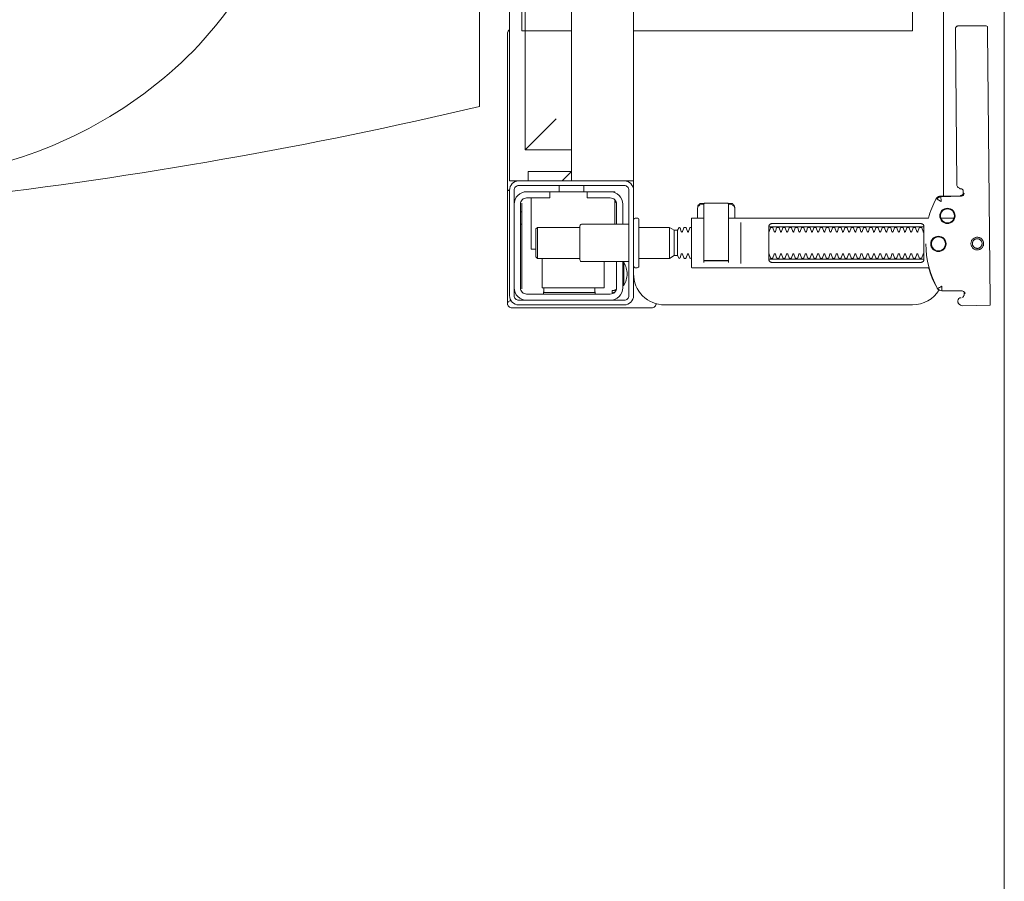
# Model space of a CAD drawing. Header units: millimetres. Extents: x -2274 to 12297, y -16157 to 26321.
# Tile 39 of 256: x -292 to -260, y -7053 to -7025. Entities that reach past the tile are written whole.
import ezdxf

# ---------------------------------------------------------------- set-up
doc = ezdxf.new("R2010")
doc.units = ezdxf.units.MM
doc.layers.add('-ŚCIANY DZIAŁOWE', color=3, linetype='Continuous', lineweight=35)

msp = doc.modelspace()

# ---------------------------------------------------------------- linework, layer by layer
at = {"layer": '-ŚCIANY DZIAŁOWE', "color": 253, "lineweight": 13}
msp.add_line((-260, -6771), (-260, -7080), dxfattribs=at)
at = {"color": 253, "lineweight": 13}
for points in [[(-324.471, -7029.137, 0.091012), (-310.411, -7031.718, 0.04468), (-293.223, -7029.862, 0.150678), (-285.975, -7025.844, 0.380316), (-285.975, -7002.592, 0.150678), (-293.223, -6998.573, 0.04468), (-310.411, -6996.718, 0.091012), (-324.471, -6999.299, 0.171854), (-331.713, -7005.676, 0.258868), (-331.713, -7022.76, 0.171854)], [(-275.657, -7030.218), (-272.257, -7030.218, -0.414214), (-271.957, -7030.518), (-271.957, -7033.918, -0.414214), (-272.257, -7034.218), (-275.657, -7034.218, -0.414214), (-275.957, -7033.918), (-275.957, -7030.518, -0.414214)], [(-272.257, -7034.068), (-275.657, -7034.068, -0.414214), (-275.807, -7033.918), (-275.807, -7030.518, -0.414214), (-275.657, -7030.368), (-272.257, -7030.368, -0.414214), (-272.107, -7030.518), (-272.107, -7033.918, -0.414214)], [(-262.016, -7033.764), (-262.016, -7033.764), (-262.016, -7033.764), (-262.016, -7033.764), (-262.016, -7033.764), (-262.016, -7033.764), (-262.016, -7033.764), (-262.016, -7033.764), (-262.016, -7033.764), (-262.016, -7033.764), (-262.016, -7033.764), (-262.015, -7033.764), (-262.015, -7033.764), (-262.015, -7033.764), (-262.015, -7033.764), (-262.016, -7033.764), (-262.016, -7033.764), (-262.016, -7033.764), (-262.016, -7033.764), (-262.016, -7033.764), (-262.016, -7033.764), (-262.016, -7033.764), (-262.016, -7033.764), (-262.016, -7033.764), (-262.017, -7033.764), (-262.017, -7033.764), (-262.017, -7033.764), (-262.017, -7033.764), (-262.017, -7033.764), (-262.017, -7033.764), (-262.017, -7033.764), (-262.017, -7033.764), (-262.017, -7033.764), (-262.016, -7033.764), (-262.016, -7033.764), (-262.016, -7033.764), (-262.016, -7033.764), (-262.016, -7033.763), (-262.016, -7033.763), (-262.016, -7033.763), (-262.016, -7033.763), (-262.016, -7033.763), (-262.016, -7033.763), (-262.016, -7033.763), (-262.016, -7033.763), (-262.016, -7033.763), (-262.016, -7033.762), (-262.016, -7033.762), (-262.016, -7033.762), (-262.016, -7033.762), (-262.016, -7033.762), (-262.016, -7033.761), (-262.016, -7033.761), (-262.016, -7033.761), (-262.016, -7033.761), (-262.016, -7033.761), (-262.016, -7033.761), (-262.016, -7033.76), (-262.016, -7033.76), (-262.016, -7033.76), (-262.016, -7033.76), (-262.016, -7033.76), (-262.016, -7033.76), (-262.016, -7033.759), (-262.016, -7033.759), (-262.016, -7033.759), (-262.016, -7033.759), (-262.016, -7033.758), (-262.016, -7033.758), (-262.016, -7033.758), (-262.016, -7033.758), (-262.016, -7033.757), (-262.016, -7033.757), (-262.016, -7033.756), (-262.016, -7033.755), (-262.016, -7033.755), (-262.016, -7033.754), (-262.016, -7033.754), (-262.016, -7033.753), (-262.016, -7033.753), (-262.016, -7033.753), (-262.016, -7033.752), (-262.016, -7033.752), (-262.016, -7033.751), (-262.016, -7033.75), (-262.016, -7033.75), (-262.016, -7033.749), (-262.016, -7033.749), (-262.016, -7033.748), (-262.016, -7033.747), (-262.016, -7033.747), (-262.016, -7033.746), (-262.016, -7033.745), (-262.016, -7033.745), (-262.016, -7033.744), (-262.016, -7033.743), (-262.016, -7033.742), (-262.016, -7033.742), (-262.016, -7033.741), (-262.016, -7033.74), (-262.016, -7033.739), (-262.016, -7033.738), (-262.015, -7033.737), (-262.015, -7033.736), (-262.015, -7033.735), (-262.015, -7033.734), (-262.015, -7033.733), (-262.015, -7033.732), (-262.015, -7033.731), (-262.015, -7033.73), (-262.015, -7033.729), (-262.015, -7033.728), (-262.015, -7033.727), (-262.015, -7033.726), (-262.015, -7033.725), (-262.015, -7033.724), (-262.015, -7033.723), (-262.015, -7033.722), (-262.015, -7033.721), (-262.015, -7033.72), (-262.015, -7033.719), (-262.015, -7033.718), (-262.015, -7033.716), (-262.015, -7033.715), (-262.015, -7033.714), (-262.015, -7033.713), (-262.015, -7033.712), (-262.015, -7033.711), (-262.015, -7033.709), (-262.015, -7033.708), (-262.015, -7033.707), (-262.015, -7033.706), (-262.015, -7033.704), (-262.015, -7033.703), (-262.015, -7033.702), (-262.015, -7033.7), (-262.015, -7033.699), (-262.015, -7033.687), (-262.015, -7033.682), (-262.015, -7033.677), (-262.015, -7033.674), (-262.014, -7033.671), (-262.014, -7033.669), (-262.014, -7033.666), (-262.014, -7033.664), (-262.014, -7033.661), (-262.014, -7033.658), (-262.014, -7033.656), (-262.014, -7033.653), (-262.014, -7033.651), (-262.014, -7033.648), (-262.014, -7033.646), (-262.014, -7033.645), (-262.014, -7033.644), (-262.014, -7033.641), (-262.014, -7033.64), (-262.014, -7033.639), (-262.014, -7033.638), (-262.014, -7033.636), (-262.014, -7033.636), (-262.014, -7033.635), (-262.014, -7033.635), (-262.014, -7033.634), (-262.014, -7033.633), (-262.014, -7033.633), (-262.014, -7033.632), (-262.014, -7033.632), (-262.014, -7033.631), (-262.014, -7033.631), (-262.014, -7033.63), (-262.014, -7033.63), (-262.014, -7033.629), (-262.014, -7033.629), (-262.014, -7033.629), (-262.014, -7033.628), (-262.014, -7033.628), (-262.014, -7033.628), (-262.014, -7033.627), (-262.014, -7033.627), (-262.014, -7033.627), (-262.014, -7033.626), (-262.014, -7033.626), (-262.014, -7033.626), (-262.014, -7033.625), (-262.014, -7033.625), (-262.014, -7033.625), (-262.014, -7033.624), (-262.014, -7033.624), (-262.014, -7033.624), (-262.014, -7033.623), (-262.014, -7033.623), (-262.014, -7033.623), (-262.014, -7033.623), (-262.014, -7033.622), (-262.014, -7033.622), (-262.014, -7033.622), (-262.014, -7033.621), (-262.013, -7033.621), (-262.013, -7033.62), (-262.013, -7033.62), (-262.013, -7033.62), (-262.013, -7033.62), (-262.013, -7033.619), (-262.012, -7033.619), (-262.012, -7033.619), (-262.012, -7033.618), (-262.012, -7033.618), (-262.012, -7033.618), (-262.012, -7033.618), (-262.012, -7033.618), (-262.012, -7033.618), (-262.012, -7033.617), (-262.012, -7033.617), (-262.012, -7033.617), (-262.013, -7033.617), (-262.013, -7033.617), (-262.013, -7033.617), (-262.013, -7033.616), (-262.013, -7033.616), (-262.013, -7033.616), (-262.013, -7033.616), (-262.013, -7033.616), (-262.013, -7033.616), (-262.014, -7033.615), (-262.014, -7033.615), (-262.014, -7033.615), (-262.014, -7033.615), (-262.014, -7033.615), (-262.015, -7033.615), (-262.015, -7033.615), (-262.015, -7033.615), (-262.015, -7033.615), (-262.015, -7033.615), (-262.016, -7033.615), (-262.016, -7033.615), (-262.016, -7033.615), (-262.016, -7033.615), (-262.017, -7033.615), (-262.017, -7033.615), (-262.017, -7033.615), (-262.017, -7033.615), (-262.017, -7033.615), (-262.018, -7033.615), (-262.018, -7033.615), (-262.018, -7033.615), (-262.018, -7033.615), (-262.018, -7033.616), (-262.019, -7033.616), (-262.019, -7033.616), (-262.019, -7033.616), (-262.019, -7033.616), (-262.019, -7033.617), (-262.02, -7033.617), (-262.02, -7033.617), (-262.021, -7033.618), (-262.021, -7033.618), (-262.021, -7033.619), (-262.021, -7033.619), (-262.022, -7033.619), (-262.022, -7033.62), (-262.022, -7033.62), (-262.023, -7033.62), (-262.023, -7033.621), (-262.024, -7033.621), (-262.024, -7033.621), (-262.024, -7033.621), (-262.025, -7033.621), (-262.025, -7033.621), (-262.025, -7033.621), (-262.025, -7033.622), (-262.026, -7033.622), (-262.026, -7033.622), (-262.026, -7033.622), (-262.027, -7033.622), (-262.027, -7033.622), (-262.027, -7033.622), (-262.028, -7033.623), (-262.028, -7033.623), (-262.028, -7033.623), (-262.029, -7033.623), (-262.029, -7033.623), (-262.029, -7033.624), (-262.03, -7033.624), (-262.03, -7033.624), (-262.031, -7033.625), (-262.031, -7033.625), (-262.032, -7033.625), (-262.032, -7033.625), (-262.033, -7033.626), (-262.034, -7033.627), (-262.035, -7033.627), (-262.036, -7033.628), (-262.037, -7033.628), (-262.038, -7033.629), (-262.04, -7033.63), (-262.044, -7033.632), (-262.048, -7033.634), (-262.051, -7033.636), (-262.053, -7033.637), (-262.055, -7033.638), (-262.057, -7033.639), (-262.059, -7033.64), (-262.06, -7033.641), (-262.079, -7033.652), (-262.081, -7033.652), (-262.083, -7033.653), (-262.084, -7033.654), (-262.086, -7033.655), (-262.087, -7033.656), (-262.089, -7033.657), (-262.091, -7033.658), (-262.092, -7033.659), (-262.094, -7033.659), (-262.095, -7033.66), (-262.097, -7033.661), (-262.098, -7033.662), (-262.1, -7033.663), (-262.101, -7033.663), (-262.103, -7033.664), (-262.104, -7033.665), (-262.105, -7033.666), (-262.107, -7033.667), (-262.108, -7033.667), (-262.109, -7033.668), (-262.111, -7033.669), (-262.112, -7033.669), (-262.113, -7033.67), (-262.115, -7033.671), (-262.116, -7033.672), (-262.117, -7033.672), (-262.118, -7033.673), (-262.119, -7033.673), (-262.12, -7033.674), (-262.122, -7033.675), (-262.123, -7033.675), (-262.124, -7033.676), (-262.125, -7033.676), (-262.126, -7033.677), (-262.127, -7033.678), (-262.128, -7033.678), (-262.129, -7033.679), (-262.13, -7033.679), (-262.131, -7033.68), (-262.132, -7033.68), (-262.132, -7033.68), (-262.133, -7033.681), (-262.134, -7033.681), (-262.135, -7033.682), (-262.136, -7033.682), (-262.136, -7033.683), (-262.137, -7033.683), (-262.138, -7033.683), (-262.138, -7033.684), (-262.139, -7033.684), (-262.14, -7033.684), (-262.14, -7033.685), (-262.141, -7033.685), (-262.141, -7033.685), (-262.142, -7033.685), (-262.142, -7033.686), (-262.143, -7033.686), (-262.143, -7033.686), (-262.143, -7033.686), (-262.143, -7033.686), (-262.144, -7033.686), (-262.144, -7033.686), (-262.144, -7033.686), (-262.144, -7033.687), (-262.144, -7033.687), (-262.144, -7033.687), (-262.145, -7033.687), (-262.145, -7033.687), (-262.145, -7033.687), (-262.145, -7033.687), (-262.145, -7033.687), (-262.145, -7033.687), (-262.145, -7033.687), (-262.145, -7033.687), (-262.146, -7033.687), (-262.146, -7033.687), (-262.146, -7033.687), (-262.146, -7033.687), (-262.146, -7033.687), (-262.146, -7033.687), (-262.146, -7033.687), (-262.146, -7033.687), (-262.146, -7033.687), (-262.146, -7033.687), (-262.146, -7033.687), (-262.146, -7033.687), (-262.146, -7033.687), (-262.146, -7033.687), (-262.146, -7033.687), (-262.146, -7033.687), (-262.147, -7033.687), (-262.147, -7033.687), (-262.147, -7033.687), (-262.147, -7033.687), (-262.147, -7033.687), (-262.147, -7033.687), (-262.147, -7033.687), (-262.147, -7033.687), (-262.147, -7033.687), (-262.147, -7033.687), (-262.147, -7033.687), (-262.147, -7033.687), (-262.147, -7033.687), (-262.147, -7033.687), (-262.147, -7033.687), (-262.146, -7033.687), (-262.146, -7033.687), (-262.146, -7033.687), (-262.146, -7033.687), (-262.146, -7033.687), (-262.146, -7033.687, 0.269557)]]:
    msp.add_lwpolyline(points, format="xyb", close=True, dxfattribs=at)
for points in [[(-310.411, -7031.718, 0.058036), (-276.925, -7027.818), (-276.925, -7000.618, 0.058036), (-310.411, -6996.718)], [(-275.957, -7025.342), (-275.98, -7025.36), (-276, -7025.383), (-276.014, -7025.41), (-276.023, -7025.438), (-276.026, -7025.468), (-276.026, -7030.448, 0.326231), (-275.957, -7030.543)], [(-261.328, -7030.642), (-261.329, -7030.545), (-261.332, -7030.522), (-261.34, -7030.501), (-261.354, -7030.48), (-261.35, -7030.483), (-261.369, -7030.477), (-261.39, -7030.475, -0.157432), (-261.449, -7030.456), (-261.489, -7030.428, -0.241147), (-261.531, -7030.347), (-261.579, -7025.368), (-261.579, -7025.352), (-261.579, -7025.337), (-261.579, -7025.325), (-261.579, -7025.312), (-261.577, -7025.296), (-261.572, -7025.28), (-261.564, -7025.265), (-261.554, -7025.251), (-261.542, -7025.24), (-261.528, -7025.23), (-261.513, -7025.223), (-261.496, -7025.219), (-261.48, -7025.217), (-260.58, -7025.213), (-260.541, -7025.24)], [(-262.532, -7032.249, 0.125713), (-262.151, -7033.684, 0.121439), (-262.102, -7033.737, -0.262119), (-262.957, -7034.218), (-270.957, -7034.218, -0.414214), (-271.957, -7033.218), (-271.957, -7032.97, 0.405519), (-271.907, -7033.018), (-271.837, -7033.018, 0.414214), (-271.787, -7032.968), (-271.787, -7031.468, 0.414214), (-271.837, -7031.418), (-271.907, -7031.418, 0.405519), (-271.957, -7031.467, 0.001664), (-271.957, -7030.211)], [(-275.922, -7034.088, 0.000114), (-275.922, -7034.088, 0.517015), (-276.016, -7034.221), (-276.019, -7034.211), (-276.022, -7034.201), (-276.024, -7034.189), (-276.025, -7034.176), (-276.026, -7034.166), (-276.025, -7034.121), (-276.025, -7034.059), (-276.025, -7033.989), (-276.025, -7030.645), (-276.025, -7030.61), (-276.025, -7030.575), (-276.025, -7030.541), (-276.025, -7030.512), (-276.026, -7030.487), (-276.026, -7030.467), (-276.026, -7030.454)], [(-272.507, -7031.618), (-272.507, -7030.968, 0.414214), (-272.707, -7030.768), (-273.457, -7030.768), (-273.457, -7030.568), (-275.407, -7030.568, 0.414214), (-275.807, -7030.968)], [(-274.657, -7030.568), (-274.657, -7030.768), (-275.407, -7030.768, 0.414214), (-275.607, -7030.968), (-275.607, -7033.668, 0.414214), (-275.407, -7033.868), (-272.707, -7033.868, 0.414214), (-272.507, -7033.668), (-272.507, -7032.818)], [(-272.557, -7030.597), (-272.557, -7030.568), (-272.707, -7030.568, -0.414214), (-272.307, -7030.968), (-272.307, -7031.618)], [(-269.673, -7032.793), (-268.914, -7032.793), (-268.902, -7032.79), (-268.895, -7032.782), (-268.893, -7032.773), (-268.894, -7032.783), (-268.901, -7032.791), (-268.911, -7032.795), (-269.673, -7032.795), (-269.683, -7032.792), (-269.691, -7032.785), (-269.693, -7032.765), (-269.687, -7032.776), (-269.673, -7032.781), (-268.913, -7032.781), (-268.897, -7032.775), (-268.893, -7032.765), (-268.893, -7030.961, 0.414214), (-268.913, -7030.941), (-269.673, -7030.941, 0.414214), (-269.693, -7030.961), (-269.693, -7032.765)], [(-269.693, -7031.418), (-270.073, -7031.418, 0.414214), (-270.093, -7031.438), (-270.093, -7032.68), (-270.093, -7032.998, 0.414214), (-270.073, -7033.018), (-262.44, -7033.018), (-262.415, -7033.103), (-262.387, -7033.187), (-262.357, -7033.27), (-262.324, -7033.352), (-262.29, -7033.433), (-262.252, -7033.513), (-262.213, -7033.592), (-262.168, -7033.674), (-262.163, -7033.682), (-262.157, -7033.691), (-262.15, -7033.699), (-262.142, -7033.706), (-262.134, -7033.713), (-262.126, -7033.72)], [(-272.107, -7031.618), (-273.637, -7031.618, 0.414214), (-273.687, -7031.668), (-273.687, -7032.768, 0.414214), (-273.637, -7032.818), (-272.107, -7032.818)], [(-270.089, -7031.718), (-270.113, -7031.718, -0.050055), (-270.139, -7031.733), (-270.18, -7031.854, -0.719897), (-270.218, -7031.854), (-270.258, -7031.733, -0.050055), (-270.285, -7031.718), (-270.313, -7031.718, -0.050055), (-270.339, -7031.733), (-270.38, -7031.854, -0.719897), (-270.418, -7031.854), (-270.458, -7031.733, -0.050055), (-270.485, -7031.718), (-270.536, -7031.808), (-270.643, -7031.808), (-270.799, -7031.718), (-271.787, -7031.718)], [(-267.593, -7031.865, 0.182836), (-267.584, -7031.854), (-267.543, -7031.733, 0.050055), (-267.517, -7031.718), (-267.489, -7031.718, 0.050055), (-267.463, -7031.733), (-267.422, -7031.854, 0.719897), (-267.384, -7031.854), (-267.343, -7031.733, 0.050055), (-267.317, -7031.718), (-267.289, -7031.718, 0.050055), (-267.263, -7031.733), (-267.222, -7031.854, 0.719897), (-267.184, -7031.854), (-267.143, -7031.733, 0.050055), (-267.117, -7031.718), (-267.089, -7031.718, 0.050055), (-267.063, -7031.733), (-267.022, -7031.854, 0.719897), (-266.984, -7031.854), (-266.943, -7031.733, 0.050055), (-266.917, -7031.718), (-266.889, -7031.718, 0.050055), (-266.863, -7031.733), (-266.822, -7031.854, 0.719897), (-266.784, -7031.854), (-266.743, -7031.733, 0.050055), (-266.717, -7031.718), (-266.689, -7031.718, 0.050055), (-266.663, -7031.733), (-266.622, -7031.854, 0.719897), (-266.584, -7031.854), (-266.543, -7031.733, 0.050055), (-266.517, -7031.718), (-266.489, -7031.718, 0.050055), (-266.463, -7031.733), (-266.422, -7031.854, 0.719897), (-266.384, -7031.854), (-266.343, -7031.733, 0.050055), (-266.317, -7031.718), (-266.289, -7031.718, 0.050055), (-266.263, -7031.733), (-266.222, -7031.854, 0.719897), (-266.184, -7031.854), (-266.143, -7031.733, 0.050055), (-266.117, -7031.718), (-266.089, -7031.718, 0.050055), (-266.063, -7031.733), (-266.022, -7031.854, 0.719897), (-265.984, -7031.854), (-265.943, -7031.733, 0.050055), (-265.917, -7031.718), (-265.889, -7031.718, 0.050055), (-265.863, -7031.733), (-265.822, -7031.854, 0.719897), (-265.784, -7031.854), (-265.743, -7031.733, 0.050055), (-265.717, -7031.718), (-265.689, -7031.718, 0.050055), (-265.663, -7031.733), (-265.622, -7031.854, 0.719897), (-265.584, -7031.854), (-265.543, -7031.733, 0.050055), (-265.517, -7031.718), (-265.489, -7031.718, 0.050055), (-265.463, -7031.733), (-265.422, -7031.854, 0.719897), (-265.384, -7031.854), (-265.343, -7031.733, 0.050055), (-265.317, -7031.718), (-265.289, -7031.718, 0.050055), (-265.263, -7031.733), (-265.222, -7031.854, 0.719897), (-265.184, -7031.854), (-265.143, -7031.733, 0.050055), (-265.117, -7031.718), (-265.089, -7031.718, 0.050055), (-265.063, -7031.733), (-265.022, -7031.854, 0.719897), (-264.984, -7031.854), (-264.943, -7031.733, 0.050055), (-264.917, -7031.718), (-264.889, -7031.718, 0.050055), (-264.863, -7031.733), (-264.822, -7031.854, 0.719897), (-264.784, -7031.854), (-264.743, -7031.733, 0.050055), (-264.717, -7031.718), (-264.689, -7031.718, 0.050055), (-264.663, -7031.733), (-264.622, -7031.854, 0.719897), (-264.584, -7031.854), (-264.543, -7031.733, 0.050055), (-264.517, -7031.718), (-264.489, -7031.718, 0.050055), (-264.463, -7031.733), (-264.422, -7031.854, 0.719897), (-264.384, -7031.854), (-264.343, -7031.733, 0.050055), (-264.317, -7031.718), (-264.289, -7031.718, 0.050055), (-264.263, -7031.733), (-264.222, -7031.854, 0.719897), (-264.184, -7031.854), (-264.143, -7031.733, 0.050055), (-264.117, -7031.718), (-264.089, -7031.718, 0.050055), (-264.063, -7031.733), (-264.022, -7031.854, 0.719897), (-263.984, -7031.854), (-263.943, -7031.733, 0.050055), (-263.917, -7031.718), (-263.889, -7031.718, 0.050055), (-263.863, -7031.733), (-263.822, -7031.854, 0.719897), (-263.784, -7031.854), (-263.743, -7031.733, 0.050055), (-263.717, -7031.718), (-263.689, -7031.718, 0.050055), (-263.663, -7031.733), (-263.622, -7031.854, 0.719897), (-263.584, -7031.854), (-263.543, -7031.733, 0.050055), (-263.517, -7031.718), (-263.489, -7031.718, 0.050055), (-263.463, -7031.733), (-263.422, -7031.854, 0.719897), (-263.384, -7031.854), (-263.343, -7031.733, 0.050055), (-263.317, -7031.718), (-263.289, -7031.718, 0.050055), (-263.263, -7031.733), (-263.222, -7031.854, 0.719897), (-263.184, -7031.854), (-263.143, -7031.733, 0.050055), (-263.117, -7031.718), (-263.089, -7031.718, 0.050055), (-263.063, -7031.733), (-263.022, -7031.854, 0.719897), (-262.984, -7031.854), (-262.943, -7031.733, 0.050055), (-262.917, -7031.718), (-262.889, -7031.718, 0.050055), (-262.863, -7031.733), (-262.822, -7031.854, 0.719897), (-262.784, -7031.854), (-262.743, -7031.733, 0.050055), (-262.717, -7031.718), (-262.689, -7031.718, 0.050055), (-262.663, -7031.733), (-262.622, -7031.854, 0.474594), (-262.593, -7031.865)], [(-270.089, -7032.718), (-270.113, -7032.718, 0.050055), (-270.139, -7032.703), (-270.18, -7032.582, 0.719897), (-270.218, -7032.582), (-270.258, -7032.703, 0.050055), (-270.285, -7032.718), (-270.313, -7032.718, 0.050055), (-270.339, -7032.703), (-270.38, -7032.582, 0.719897), (-270.418, -7032.582), (-270.458, -7032.703, 0.050055), (-270.485, -7032.718), (-270.536, -7032.628), (-270.643, -7032.628), (-270.799, -7032.718), (-271.787, -7032.718)], [(-269.693, -7032.773, 0.414213), (-269.673, -7032.793), (-268.913, -7032.793), (-269.673, -7032.793), (-269.683, -7032.79), (-269.691, -7032.782), (-269.693, -7032.773)], [(-262.593, -7032.571, 0.474594), (-262.622, -7032.582), (-262.663, -7032.703, 0.050055), (-262.689, -7032.718), (-262.717, -7032.718, 0.050055), (-262.743, -7032.703), (-262.784, -7032.582, 0.719897), (-262.822, -7032.582), (-262.863, -7032.703, 0.050055), (-262.889, -7032.718), (-262.917, -7032.718, 0.050055), (-262.943, -7032.703), (-262.984, -7032.582, 0.719897), (-263.022, -7032.582), (-263.063, -7032.703, 0.050055), (-263.089, -7032.718), (-263.117, -7032.718, 0.050055), (-263.143, -7032.703), (-263.184, -7032.582, 0.719897), (-263.222, -7032.582), (-263.263, -7032.703, 0.050055), (-263.289, -7032.718), (-263.317, -7032.718, 0.050055), (-263.343, -7032.703), (-263.384, -7032.582, 0.719897), (-263.422, -7032.582), (-263.463, -7032.703, 0.050055), (-263.489, -7032.718), (-263.517, -7032.718, 0.050055), (-263.543, -7032.703), (-263.584, -7032.582, 0.719897), (-263.622, -7032.582), (-263.663, -7032.703, 0.050055), (-263.689, -7032.718), (-263.717, -7032.718, 0.050055), (-263.743, -7032.703), (-263.784, -7032.582, 0.719897), (-263.822, -7032.582), (-263.863, -7032.703, 0.050055), (-263.889, -7032.718), (-263.917, -7032.718, 0.050055), (-263.943, -7032.703), (-263.984, -7032.582, 0.719897), (-264.022, -7032.582), (-264.063, -7032.703, 0.050055), (-264.089, -7032.718), (-264.117, -7032.718, 0.050055), (-264.143, -7032.703), (-264.184, -7032.582, 0.719897), (-264.222, -7032.582), (-264.263, -7032.703, 0.050055), (-264.289, -7032.718), (-264.317, -7032.718, 0.050055), (-264.343, -7032.703), (-264.384, -7032.582, 0.719897), (-264.422, -7032.582), (-264.463, -7032.703, 0.050055), (-264.489, -7032.718), (-264.517, -7032.718, 0.050055), (-264.543, -7032.703), (-264.584, -7032.582, 0.719897), (-264.622, -7032.582), (-264.663, -7032.703, 0.050055), (-264.689, -7032.718), (-264.717, -7032.718, 0.050055), (-264.743, -7032.703), (-264.784, -7032.582, 0.719897), (-264.822, -7032.582), (-264.863, -7032.703, 0.050055), (-264.889, -7032.718), (-264.917, -7032.718, 0.050055), (-264.943, -7032.703), (-264.984, -7032.582, 0.719897), (-265.022, -7032.582), (-265.063, -7032.703, 0.050055), (-265.089, -7032.718), (-265.117, -7032.718, 0.050055), (-265.143, -7032.703), (-265.184, -7032.582, 0.719897), (-265.222, -7032.582), (-265.263, -7032.703, 0.050055), (-265.289, -7032.718), (-265.317, -7032.718, 0.050055), (-265.343, -7032.703), (-265.384, -7032.582, 0.719897), (-265.422, -7032.582), (-265.463, -7032.703, 0.050055), (-265.489, -7032.718), (-265.517, -7032.718, 0.050055), (-265.543, -7032.703), (-265.584, -7032.582, 0.719897), (-265.622, -7032.582), (-265.663, -7032.703, 0.050055), (-265.689, -7032.718), (-265.717, -7032.718, 0.050055), (-265.743, -7032.703), (-265.784, -7032.582, 0.719897), (-265.822, -7032.582), (-265.863, -7032.703, 0.050055), (-265.889, -7032.718), (-265.917, -7032.718, 0.050055), (-265.943, -7032.703), (-265.984, -7032.582, 0.719897), (-266.022, -7032.582), (-266.063, -7032.703, 0.050055), (-266.089, -7032.718), (-266.117, -7032.718, 0.050055), (-266.143, -7032.703), (-266.184, -7032.582, 0.719897), (-266.222, -7032.582), (-266.263, -7032.703, 0.050055), (-266.289, -7032.718), (-266.317, -7032.718, 0.050055), (-266.343, -7032.703), (-266.384, -7032.582, 0.719897), (-266.422, -7032.582), (-266.463, -7032.703, 0.050055), (-266.489, -7032.718), (-266.517, -7032.718, 0.050055), (-266.543, -7032.703), (-266.584, -7032.582, 0.719897), (-266.622, -7032.582), (-266.663, -7032.703, 0.050055), (-266.689, -7032.718), (-266.717, -7032.718, 0.050055), (-266.743, -7032.703), (-266.784, -7032.582, 0.719897), (-266.822, -7032.582), (-266.863, -7032.703, 0.050055), (-266.889, -7032.718), (-266.917, -7032.718, 0.050055), (-266.943, -7032.703), (-266.984, -7032.582, 0.719897), (-267.022, -7032.582), (-267.063, -7032.703, 0.050055), (-267.089, -7032.718), (-267.117, -7032.718, 0.050055), (-267.143, -7032.703), (-267.184, -7032.582, 0.719897), (-267.222, -7032.582), (-267.263, -7032.703, 0.050055), (-267.289, -7032.718), (-267.317, -7032.718, 0.050055), (-267.343, -7032.703), (-267.384, -7032.582, 0.719897), (-267.422, -7032.582), (-267.463, -7032.703, 0.050055), (-267.489, -7032.718), (-267.517, -7032.718, 0.050055), (-267.543, -7032.703), (-267.584, -7032.582, 0.182836), (-267.593, -7032.571)], [(-272.307, -7033.593), (-272.268, -7033.593), (-272.268, -7032.843), (-272.307, -7032.843), (-272.307, -7033.668, -0.414214), (-272.707, -7034.068)], [(-272.268, -7033.593, 0.119096), (-272.16, -7033.218, 0.119096), (-272.268, -7032.843)], [(-275.807, -7033.668, 0.414214), (-275.407, -7034.068)], [(-273.203, -7033.668), (-273.203, -7033.733), (-273.203, -7033.76), (-273.203, -7033.778), (-273.202, -7033.785, 0.116465), (-273.197, -7033.807), (-273.191, -7033.819), (-274.862, -7033.819), (-274.856, -7033.807, 0.116465), (-274.851, -7033.785), (-274.85, -7033.76), (-274.85, -7033.733), (-274.85, -7033.668)], [(-261.266, -7033.865), (-261.269, -7033.844), (-261.276, -7033.822), (-261.289, -7033.803), (-261.311, -7033.784, 0.132231), (-261.36, -7033.769), (-262.016, -7033.764)], [(-261.396, -7033.986, 0.415336), (-261.495, -7034.087)], [(-276.013, -7034.229, 0.091301), (-275.982, -7034.273, 0.198909), (-275.876, -7034.317)], [(-271.377, -7034.317, 0.198909), (-271.271, -7034.273, 0.091301), (-271.24, -7034.229)], [(-271.24, -7034.229, 0.126559), (-271.232, -7034.179)], [(-261.495, -7034.103), (-261.495, -7034.116), (-261.494, -7034.13), (-261.49, -7034.145), (-261.485, -7034.158), (-261.478, -7034.171), (-261.469, -7034.183), (-261.458, -7034.193), (-261.413, -7034.225, 0.158481), (-261.354, -7034.244)]]:
    msp.add_lwpolyline(points, format="xyb", dxfattribs=at)
for points in [[(-261.957, -7030.711), (-261.957, -6997.741)], [(-274.257, -7030.218), (-273.957, -7029.918), (-273.957, -7030.218), (-273.957, -6998.218), (-273.957, -6998.518), (-274.257, -6998.218)], [(-272.257, -6998.218), (-271.957, -6998.218), (-271.957, -7030.218), (-272.257, -7030.218)], [(-271.957, -7002.371), (-262.957, -7002.371), (-262.957, -7025.371), (-271.957, -7025.371)], [(-275.657, -7030.218), (-275.957, -7030.218), (-275.957, -7017.523)], [(-273.957, -7025.371), (-275.457, -7025.371), (-275.457, -7029.218)], [(-260.455, -7034.082), (-260.538, -7025.391)], [(-274.457, -7028.218), (-275.457, -7029.218), (-273.957, -7029.218)], [(-275.357, -7030.218), (-275.357, -7029.918), (-273.957, -7029.918)], [(-273.557, -7030.218), (-272.357, -7030.218)], [(-274.357, -7030.368), (-274.357, -7030.568)], [(-273.557, -7030.368), (-273.557, -7030.568)], [(-275.257, -7030.768), (-275.257, -7032.418), (-275.103, -7032.418)], [(-273.457, -7030.568), (-272.707, -7030.568)], [(-272.557, -7031.618), (-272.557, -7030.836)], [(-261.318, -7030.604), (-261.322, -7030.627), (-261.329, -7030.643), (-261.339, -7030.658), (-261.351, -7030.671), (-261.365, -7030.681), (-261.38, -7030.689), (-261.397, -7030.694), (-261.415, -7030.696), (-262.071, -7030.714), (-262.082, -7030.715), (-262.092, -7030.716), (-262.103, -7030.718), (-262.113, -7030.721), (-262.122, -7030.725), (-262.132, -7030.729), (-262.141, -7030.734), (-262.149, -7030.739), (-262.158, -7030.745), (-262.166, -7030.753), (-262.174, -7030.76), (-262.181, -7030.768), (-262.187, -7030.776), (-262.193, -7030.785), (-262.198, -7030.794), (-262.237, -7030.869), (-262.273, -7030.944), (-262.308, -7031.021), (-262.34, -7031.099), (-262.37, -7031.178), (-262.398, -7031.257), (-262.423, -7031.337), (-262.446, -7031.418), (-268.893, -7031.418)], [(-262.054, -7030.728), (-261.395, -7030.71), (-261.378, -7030.708), (-261.361, -7030.703), (-261.346, -7030.696), (-261.332, -7030.686), (-261.32, -7030.673), (-261.31, -7030.659), (-261.303, -7030.643), (-261.299, -7030.627), (-261.298, -7030.609)], [(-275.557, -7030.94), (-275.557, -7033.685), (-275.557, -7033.696)], [(-272.513, -7030.918), (-272.521, -7030.911), (-272.532, -7030.905), (-272.543, -7030.899), (-272.557, -7030.893)], [(-269.893, -7031.418), (-269.893, -7031.105), (-269.882, -7031.059), (-269.881, -7031.049), (-269.88, -7031.038), (-269.88, -7031.024), (-269.878, -7031.012), (-269.873, -7031.001), (-269.857, -7030.994), (-269.823, -7030.994), (-269.864, -7031.029)], [(-269.893, -7031.094), (-269.893, -7031.084), (-269.885, -7031.066)], [(-269.83, -7030.985), (-269.829, -7030.974), (-269.825, -7030.964), (-269.819, -7030.955), (-269.805, -7030.95), (-269.689, -7030.95)], [(-269.793, -7030.984), (-269.74, -7030.972), (-269.714, -7030.969)], [(-268.896, -7030.95), (-268.781, -7030.95), (-268.768, -7030.954), (-268.76, -7030.964), (-268.755, -7030.985)], [(-268.871, -7030.969), (-268.846, -7030.972), (-268.792, -7030.984)], [(-268.722, -7031.029), (-268.763, -7030.994), (-268.728, -7030.994), (-268.718, -7030.997), (-268.711, -7031.004), (-268.707, -7031.015), (-268.706, -7031.028), (-268.705, -7031.04), (-268.703, -7031.059), (-268.693, -7031.105), (-268.693, -7031.418)], [(-268.701, -7031.066), (-268.694, -7031.074), (-268.693, -7031.094)], [(-275.607, -7031.218), (-275.557, -7031.218)], [(-261.619, -7031.418), (-262.051, -7031.418)], [(-275.607, -7031.618), (-275.557, -7031.618)], [(-273.687, -7031.718), (-275.053, -7031.718), (-275.103, -7031.768), (-275.103, -7032.668), (-275.053, -7032.718), (-273.687, -7032.718)], [(-275.053, -7032.718), (-275.053, -7031.718)], [(-270.799, -7032.718), (-270.799, -7031.718)], [(-270.643, -7032.628), (-270.643, -7031.808)], [(-270.536, -7031.808), (-270.536, -7032.628)], [(-268.893, -7031.589), (-268.893, -7032.699), (-268.893, -7032.855)], [(-268.493, -7032.88), (-268.493, -7031.563)], [(-262.693, -7031.701), (-267.493, -7031.701)], [(-272.907, -7032.818), (-272.907, -7033.668), (-274.907, -7033.668), (-274.907, -7032.718)], [(-267.493, -7032.741), (-262.693, -7032.741)], [(-269.693, -7032.776), (-269.693, -7032.855)], [(-272.513, -7033.717), (-272.521, -7033.724), (-272.53, -7033.73), (-272.539, -7033.735), (-272.549, -7033.739), (-272.56, -7033.743), (-272.57, -7033.746), (-272.58, -7033.749), (-272.591, -7033.751), (-272.602, -7033.753), (-272.614, -7033.755), (-272.624, -7033.756), (-272.634, -7033.757), (-272.644, -7033.756), (-272.646, -7033.765), (-272.647, -7033.775), (-272.647, -7033.786), (-272.647, -7033.796), (-272.647, -7033.807), (-272.647, -7033.831), (-272.637, -7033.834), (-272.626, -7033.833), (-272.614, -7033.831), (-272.601, -7033.827), (-272.588, -7033.823), (-272.568, -7033.812)], [(-274.858, -7033.868), (-274.858, -7033.85), (-274.857, -7033.834), (-274.857, -7033.82), (-274.857, -7033.809)], [(-273.196, -7033.809), (-273.196, -7033.82), (-273.196, -7033.834), (-273.196, -7033.85), (-273.195, -7033.868)], [(-261.352, -7033.975), (-261.338, -7033.967), (-261.326, -7033.957), (-261.316, -7033.944), (-261.308, -7033.931), (-261.302, -7033.916), (-261.298, -7033.901), (-261.297, -7033.885), (-261.298, -7033.795)], [(-271.377, -7034.317), (-275.876, -7034.317)], [(-271.228, -7034.18), (-271.23, -7034.194), (-271.232, -7034.206), (-271.236, -7034.219)], [(-260.455, -7034.231), (-261.354, -7034.244)]]:
    msp.add_lwpolyline(points, dxfattribs=at)
for points in [[(-275.557, -7002.371), (-275.557, -7025.371), (-275.457, -7025.371), (-275.457, -7002.371)], [(-262.171, -7030.805), (-262.168, -7030.8), (-262.165, -7030.795), (-262.161, -7030.791), (-262.158, -7030.786), (-262.154, -7030.781), (-262.149, -7030.776), (-262.144, -7030.771), (-262.139, -7030.767), (-262.133, -7030.762), (-262.128, -7030.758), (-262.122, -7030.754), (-262.116, -7030.75), (-262.11, -7030.747), (-262.103, -7030.744), (-262.097, -7030.741), (-262.09, -7030.739), (-262.084, -7030.737), (-262.077, -7030.735), (-262.07, -7030.734), (-262.064, -7030.732), (-262.059, -7030.732), (-262.053, -7030.731), (-262.047, -7030.731), (-262.045, -7030.736), (-262.041, -7030.861), (-262.04, -7030.866), (-262.04, -7030.872), (-262.039, -7030.877), (-262.041, -7030.882), (-262.046, -7030.879), (-262.051, -7030.876), (-262.056, -7030.873), (-262.061, -7030.87), (-262.17, -7030.812)], [(-262.593, -7032.751), (-262.593, -7032.76), (-262.594, -7032.768), (-262.596, -7032.777), (-262.598, -7032.785), (-262.601, -7032.793), (-262.605, -7032.801), (-262.61, -7032.809), (-262.616, -7032.816), (-262.623, -7032.822), (-262.63, -7032.828), (-262.639, -7032.833), (-262.648, -7032.837), (-262.659, -7032.841), (-262.67, -7032.844), (-262.681, -7032.845), (-262.693, -7032.846), (-267.493, -7032.846), (-267.504, -7032.845), (-267.516, -7032.844), (-267.527, -7032.841), (-267.537, -7032.837), (-267.547, -7032.833), (-267.555, -7032.828), (-267.563, -7032.822), (-267.569, -7032.816), (-267.575, -7032.809), (-267.58, -7032.801), (-267.584, -7032.793), (-267.587, -7032.785), (-267.59, -7032.777), (-267.592, -7032.768), (-267.593, -7032.76), (-267.593, -7032.751), (-267.593, -7031.693), (-267.593, -7031.684), (-267.592, -7031.675), (-267.59, -7031.667), (-267.587, -7031.658), (-267.584, -7031.65), (-267.58, -7031.642), (-267.575, -7031.634), (-267.569, -7031.627), (-267.563, -7031.621), (-267.555, -7031.615), (-267.547, -7031.61), (-267.537, -7031.605), (-267.527, -7031.602), (-267.516, -7031.599), (-267.504, -7031.597), (-267.493, -7031.597), (-262.693, -7031.597), (-262.681, -7031.597), (-262.67, -7031.599), (-262.659, -7031.602), (-262.648, -7031.605), (-262.639, -7031.61), (-262.63, -7031.615), (-262.623, -7031.621), (-262.616, -7031.627), (-262.61, -7031.634), (-262.605, -7031.642), (-262.601, -7031.65), (-262.598, -7031.658), (-262.596, -7031.667), (-262.594, -7031.675), (-262.593, -7031.684), (-262.593, -7031.693)], [(-261.077, -7032.242), (-261.076, -7032.262), (-261.073, -7032.282), (-261.067, -7032.302), (-261.061, -7032.32), (-261.052, -7032.339), (-261.041, -7032.356), (-261.029, -7032.372), (-261.015, -7032.386), (-261, -7032.4), (-260.984, -7032.412), (-260.967, -7032.422), (-260.949, -7032.43), (-260.93, -7032.437), (-260.91, -7032.441), (-260.89, -7032.444), (-260.87, -7032.445), (-260.85, -7032.444), (-260.83, -7032.441), (-260.811, -7032.436), (-260.792, -7032.429), (-260.774, -7032.42), (-260.757, -7032.409), (-260.741, -7032.397), (-260.726, -7032.384), (-260.713, -7032.369), (-260.701, -7032.352), (-260.691, -7032.335), (-260.682, -7032.317), (-260.676, -7032.298), (-260.671, -7032.278), (-260.668, -7032.258), (-260.667, -7032.238), (-260.669, -7032.218), (-260.672, -7032.198), (-260.677, -7032.179), (-260.684, -7032.16), (-260.692, -7032.142), (-260.703, -7032.125), (-260.715, -7032.109), (-260.729, -7032.094), (-260.744, -7032.081), (-260.76, -7032.069), (-260.777, -7032.059), (-260.796, -7032.05), (-260.815, -7032.044), (-260.834, -7032.039), (-260.854, -7032.036), (-260.874, -7032.035), (-260.894, -7032.037), (-260.914, -7032.04), (-260.933, -7032.045), (-260.952, -7032.052), (-260.97, -7032.061), (-260.987, -7032.071), (-261.003, -7032.083), (-261.018, -7032.097), (-261.032, -7032.112), (-261.043, -7032.128), (-261.054, -7032.145), (-261.062, -7032.164), (-261.069, -7032.183), (-261.073, -7032.202), (-261.076, -7032.222)], [(-261.028, -7032.241), (-261.027, -7032.257), (-261.024, -7032.272), (-261.021, -7032.286), (-261.015, -7032.301), (-261.009, -7032.314), (-261.001, -7032.327), (-260.992, -7032.339), (-260.981, -7032.351), (-260.97, -7032.361), (-260.958, -7032.37), (-260.945, -7032.377), (-260.931, -7032.384), (-260.916, -7032.389), (-260.902, -7032.392), (-260.886, -7032.394), (-260.871, -7032.395), (-260.856, -7032.394), (-260.841, -7032.392), (-260.826, -7032.388), (-260.812, -7032.383), (-260.798, -7032.376), (-260.785, -7032.368), (-260.773, -7032.359), (-260.762, -7032.348), (-260.752, -7032.337), (-260.743, -7032.325), (-260.735, -7032.312), (-260.729, -7032.298), (-260.724, -7032.283), (-260.72, -7032.269), (-260.718, -7032.254), (-260.718, -7032.238), (-260.719, -7032.223), (-260.721, -7032.208), (-260.725, -7032.194), (-260.73, -7032.179), (-260.737, -7032.166), (-260.745, -7032.153), (-260.754, -7032.14), (-260.764, -7032.129), (-260.776, -7032.119), (-260.788, -7032.11), (-260.801, -7032.103), (-260.815, -7032.096), (-260.829, -7032.091), (-260.844, -7032.088), (-260.859, -7032.086), (-260.874, -7032.085), (-260.889, -7032.086), (-260.904, -7032.088), (-260.919, -7032.092), (-260.933, -7032.097), (-260.947, -7032.104), (-260.96, -7032.112), (-260.972, -7032.121), (-260.983, -7032.131), (-260.994, -7032.143), (-261.002, -7032.155), (-261.01, -7032.168), (-261.017, -7032.182), (-261.021, -7032.196), (-261.025, -7032.211), (-261.027, -7032.226)]]:
    msp.add_lwpolyline(points, close=True, dxfattribs=at)
for centre, radius in [((-261.835, -7031.347), 0.247), ((-261.835, -7031.346), 0.227), ((-262.126, -7032.249), 0.247), ((-262.126, -7032.249), 0.227)]:
    msp.add_circle(centre, radius, dxfattribs=at)
for centre, major_axis, ratio, start_param, end_param in [((-260.579, -7025.363), (-0.001, 0.15), 0.008666, 6.276938, 6.283143), ((-260.539, -7025.39), (0.001, -0.15), 0.008666, 1.564549, 3.135353), ((-261.229, -7030.544), (-0.1, -0.001), 0.006244, 0, 0.008667), ((-269.81, -7030.986), (-0.02, 0.0013), 0.199357, 0.006339, 0.00638), ((-268.775, -7030.986), (0.02, 0.0013), 0.199357, 6.276703, 6.276744), ((-267.493, -7031.702), (-0.1, 0), 0.006244, 4.712389, 6.283185), ((-262.693, -7031.702), (0.1, 0), 0.006244, 0, 1.570796), ((-262.482, -7032.249), (-0.05, -0.0005), 0.006244, 0, 0.008667), ((-267.493, -7032.742), (-0.1, 0), 0.006244, 4.712389, 6.283185), ((-262.693, -7032.742), (-0.1, 0), 0.006244, 3.141593, 4.712389), ((-261.395, -7034.086), (-0.001, 0.1), 0.00236, 6.276941, 6.283185), ((-261.307, -7034.064), (-0.0453, 0.0892), 0.001081, 6.273741, 6.283185), ((-261.495, -7034.067), (0.0005, -0.0501), 0.008666, 5.12776, 5.491123), ((-261.395, -7034.086), (-0.1, -0.0013), 0.403131, 6.273715, 6.283185), ((-261.395, -7034.101), (-0.1, -0.0018), 0.702652, 6.271005, 6.283185), ((-261.356, -7034.094), (0.002, -0.15), 0.011557, 6.27692, 6.283202), ((-260.456, -7034.081), (0.001, -0.15), 0.008666, 0.000034, 1.564556)]:
    msp.add_ellipse(centre, major_axis=major_axis, ratio=ratio, start_param=start_param, end_param=end_param, dxfattribs=at)

doc.saveas('drawing.dxf')
